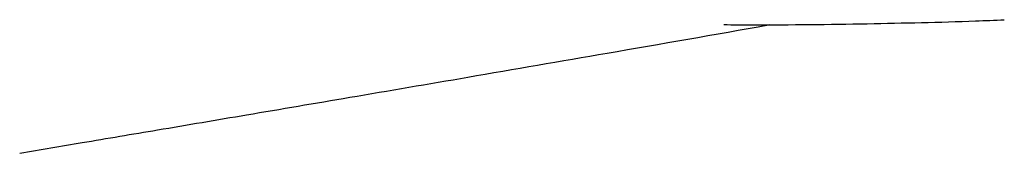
# Model space of a CAD drawing. Header units: millimetres. Extents: x 8 to 914, y 12 to 444.
# Tile 45 of 48: x 806.925 to 809.753, y 385.603 to 385.986. Entities that reach past the tile are written whole.
import ezdxf

# ---------------------------------------------------------------- set-up
doc = ezdxf.new("R2010")
doc.units = ezdxf.units.MM

msp = doc.modelspace()

# ---------------------------------------------------------------- linework, layer by layer
at = {"color": 7, "linetype": 'Continuous', "lineweight": 30}
for p, q in [((809.3596, 385.9746), (809.3596, 385.9746)), ((806.9249, 385.6039), (806.9246, 385.6034))]:
    msp.add_line(p, q, dxfattribs=at)
for points, knots in [([(808.9471, 385.9719), (808.9745, 385.9717), (809.112, 385.9706), (809.2495, 385.9728), (809.3596, 385.9746)], [0, 0, 0, 0, 0.199767, 1, 1, 1, 1]), ([(809.3596, 385.9746), (809.4634, 385.9766), (809.5949, 385.9792), (809.7257, 385.9847), (809.7532, 385.9858)], [0, 0, 0, 0, 0.789394, 1, 1, 1, 1]), ([(806.9249, 385.6039), (806.9845, 385.6139), (807.1164, 385.636), (807.3336, 385.6725), (807.5899, 385.7157), (807.887, 385.766), (808.2324, 385.8248), (808.6334, 385.8938), (808.923, 385.9439), (809.079, 385.9716), (809.0807, 385.9719)], [0, 0, 0, 0, 0.082937, 0.183456, 0.302036, 0.439463, 0.596856, 0.782699, 0.997556, 1, 1, 1, 1])]:
    msp.add_open_spline(points, degree=3, knots=knots, dxfattribs=at)

doc.saveas('drawing.dxf')
